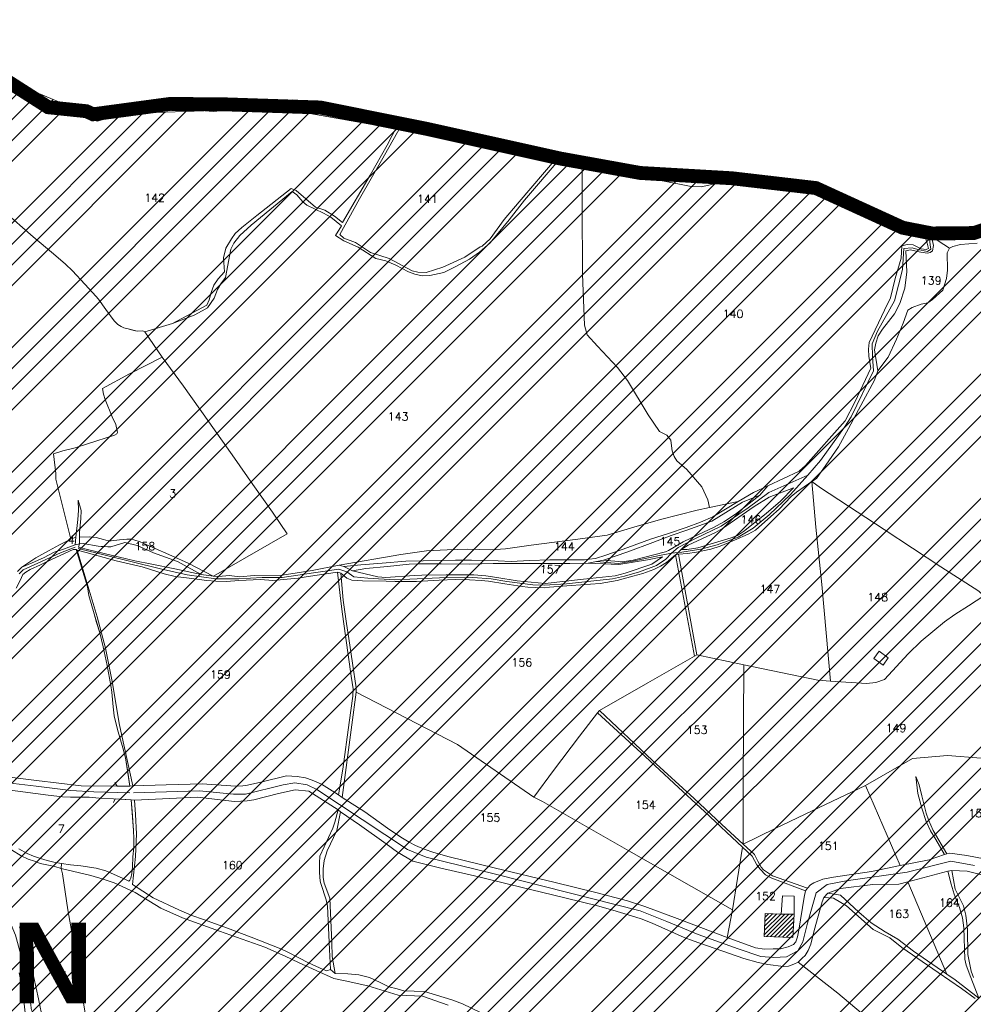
# Model space of a CAD drawing. Header units: metres. Extents: x 578835 to 593571, y 248557 to 255108.
# Tile 24 of 251: x 580202 to 580615, y 252476 to 252903. Entities that reach past the tile are written whole.
import ezdxf

# ---------------------------------------------------------------- set-up
doc = ezdxf.new("R2010")
doc.units = ezdxf.units.M
doc.linetypes.add('CACHEX2', pattern=[0.75, 0.5, -0.25])
doc.linetypes.add('SOLID_LINE', pattern=[0])
for name, color, linetype, lineweight in [('Cad-BATIMENT_BATI_LEGER13', 7, 'SOLID_LINE', 0), ('Cad-BATIMENT_BATI_PRIVE12', 7, 'SOLID_LINE', 0), ('Cad-BATIMENT_BATI_PRIVE12_HACH', 7, 'SOLID_LINE', 0), ('Cad-HYDROGRAPHI_COURS_D_EAU28', 5, 'SOLID_LINE', 0), ('Cad-PARCELLAIRE_PARCELLE1', 250, 'SOLID_LINE', 0), ('Cad-RESEAU_ROUT_AXE_DE_VOIE26', 255, 'SOLID_LINE', 0), ('Cad-RESEAU_ROUT_LIMITE_DE_VOIE_P23', 8, 'SOLID_LINE', 0), ('Cad-TOPONYMIE_DETAIL_PARCELLAIR181', 7, 'SOLID_LINE', 0), ('Cad-TOPONYMIE_NUMERO_DE_PARCELL182', 250, 'SOLID_LINE', 0), ('PLU', 7, 'CACHEX2', 5), ('PPRIF - contour', 10, 'Continuous', 9)]:
    doc.layers.add(name, color=color, linetype=linetype, lineweight=lineweight)
doc.layers.add('PLU nom', color=7, linetype='Continuous')
doc.styles.get("Standard").update_dxf_attribs({"font": 'arialbd_0.ttf', "height": 50})
doc.styles.add('TEXTSTYLE_45_11', font='txt.shx', dxfattribs={"oblique": 50})

msp = doc.modelspace()

# ---------------------------------------------------------------- hatches: boundary and pattern name
at = {"layer": 'Cad-BATIMENT_BATI_PRIVE12_HACH', "ltscale": 0.4}
h = msp.add_hatch(dxfattribs=at)
h.set_pattern_fill('ANSI31', color=256, scale=0.4, style=0)
h.paths.add_polyline_path([(580524.6, 252505.63), (580536.93, 252505.1), (580537.5, 252515.18), (580531.96, 252515.28), (580525.02, 252515.48)])
at = {"layer": 'PPRIF - contour', "lineweight": 15}
h = msp.add_hatch(dxfattribs=at)
h.set_pattern_fill('ANSI34', color=30, scale=2, style=0)
h.paths.add_polyline_path([(583168.56, 249236.59), (583178.02, 249273.37), (583184.15, 249314.36), (583186.86, 249348.54), (583183.82, 249412.65), (583188.31, 249497.75), (583209.56, 249638.59), (583209.57, 249654.16), (583202.87, 249764.69), (583181.22, 249772.54), (583212.18, 249841.81), (583235.33, 249974.64), (583193.51, 249985.09), (583186.04, 250045.54), (583188.28, 250067.18), (583195.8, 250078.07), (583245.78, 250078.37), (583251.01, 250132.85), (583194.25, 250138.82), (583209.94, 250168.32), (583209.19, 250188.47), (583208.21, 250203.8), (583217.43, 250267.61), (583213.64, 250277.41), (583256.98, 250284.74), (583262.34, 250350.34), (583266.18, 250436.39), (583274.5, 250436.7), (583214.43, 250499.33), (583184.56, 250537.39), (583218.91, 250547.09), (583241.07, 250552.07), (583269.68, 250547.09), (583271.18, 250569.48), (583274.91, 250580.67), (583286.48, 250597.77), (583293.66, 250716.62), (583278.73, 250731.44), (583193.67, 250750.25), (583156.78, 250759.28), (583135.71, 250831.5), (583141.39, 250856.49), (583145.69, 250864.01), (583161.1, 250891.6), (583169.34, 250905.21), (583172.57, 250920.26), (583171.49, 250936.38), (583169.31, 250950.6), (583181.85, 251003.26), (583206.95, 251084.03), (583216.62, 251114.12), (583232.39, 251161.77), (583245.29, 251209.41), (583234.54, 251210.94), (583234.1, 251288.09), (583244.66, 251288.39), (583237.9, 251328.73), (583229.54, 251356.01), (583200.13, 251357.42), (583190.46, 251371.39), (583189.74, 251379.63), (583190.1, 251406.14), (583244.22, 251415.82), (583256.04, 251419.04), (583270.74, 251430.86), (583295.47, 251440.89), (583325.21, 251451.64), (583340.94, 251464.43), (583366, 251457.91), (583398.59, 251444.88), (583422.15, 251436.37), (583417.63, 251462.92), (583418.14, 251495.99), (583409.11, 251546.1), (583400.09, 251585.18), (583359.99, 251579.17), (583344.95, 251609.23), (583333.92, 251624.76), (583325.9, 251633.28), (583319.39, 251648.31), (583296.33, 251649.31), (583292.32, 251666.85), (583282.01, 251764.42), (583240.65, 251790.03), (583212.78, 251805.76), (583221.32, 251831.82), (583251.44, 251830.48), (583273.02, 251828.23), (583262.67, 251903.93), (583199.69, 251895.44), (583192.95, 251945.32), (583256.33, 251954.31), (583243.74, 252050.47), (583214.52, 252068.27), (583208.68, 252073.66), (583201.93, 252137.92), (583178.11, 252135.22), (583183.95, 252176.12), (583226.69, 252181.65), (583216.8, 252253.1), (583210.96, 252307.92), (583193.36, 252422.33), (583178.97, 252519.84), (583167.73, 252607.66), (583178.52, 252614.4), (583188.29, 252625.39), (583184.93, 252642.05), (583192.13, 252639.75), (583210.89, 252641.9), (583205.05, 252676.95), (583200.1, 252708.47), (583205.05, 252708.02), (583194.96, 252797.38), (583191.02, 252799.28), (583173.51, 252800.6), (583168.08, 252797.59), (583165.67, 252793.82), (583165.69, 252787.69), (583073.05, 252815.41), (583065.66, 252814.13), (583065.94, 252812.7), (583046.85, 252808.33), (583047.04, 252816.04), (582997.15, 252812.42), (582995.86, 252782.45), (582980.16, 252787.72), (582949.89, 252804.92), (582947.27, 252800.69), (582935.19, 252777.61), (582924.38, 252768.8), (582917.32, 252760.63), (582910.91, 252748.5), (582903.76, 252736.42), (582880, 252724.86), (582817.58, 252706.15), (582782.59, 252696.37), (582747.69, 252696.56), (582653.19, 252726.32), (582583.51, 252736.7), (582547.53, 252745.89), (582391.95, 252693.83), (582342.71, 252696.56), (582258, 252701.11), (582228.89, 252730.03), (582194.3, 252754.65), (582137.15, 252749.12), (582028.37, 252701.22), (581997.03, 252701.83), (581923.09, 252643.99), (581895.44, 252653.82), (581782.97, 252699.88), (581749.17, 252724.45), (581694.48, 252730.59), (581626.87, 252779.73), (581623.69, 252832.13), (581568.99, 252867.14), (581549.94, 252902.76), (581520.9, 252875.84), (581488.95, 252861.1), (581415.1, 252871.66), (581333.97, 252861.22), (581285.87, 252845.9), (581226.26, 252859.41), (581213.27, 252848.96), (581176.79, 252829.19), (581135.62, 252832.26), (581093.83, 252851.3), (581026.18, 252865.71), (580894.22, 252859.98), (580764.18, 252821.75), (580666.25, 252837.89), (580606.97, 252807.31), (580553.37, 252825.96), (580518.38, 252831.19), (580426.24, 252844.58), (580314.78, 252864.48), (580232.54, 252861.61), (580193.34, 252877.86), (579737.68, 252731.06), (579339.29, 252594.91), (579467.34, 252529.95), (579492.26, 252526.53), (579537.88, 252506.87), (579628.29, 252501.98), (579673.34, 252488.27), (579756.55, 252421.24), (579801.62, 252412.32), (579849.52, 252376.66), (579890.09, 252373.24), (579954.11, 252362.98), (580003.08, 252331.22), (580020.69, 252319.86), (580037.79, 252307.65), (580048.55, 252295.44), (580067.12, 252269.55), (580095.49, 252178.46), (580127.66, 252086.63), (580157.22, 252011.67), (580209.32, 251928.46), (580208.41, 251858.24), (580196.24, 251818.11), (580206.29, 251790.3), (580227.07, 251716.54), (580274.53, 251673.98), (580324.82, 251599.61), (580345.2, 251567.99), (580352.27, 251548.44), (580380.56, 251474.57), (580498.13, 251465.11), (580632.34, 251425.65), (580688.87, 251403.81), (580903, 251328.66), (581057.22, 251304.45), (581128.89, 251277.45), (581306.24, 251176.53), (581363.6, 251156.15), (581418.4, 251079.72), (581465.72, 250967.17), (581546.02, 250830.88), (581604.72, 250760.44), (581621.29, 250710.76), (581635.31, 250677.64), (581677.37, 250643.25), (581761.5, 250538.8), (581878.03, 250481.58), (581978.36, 250416.05), (582083.64, 250336.15), (582132.06, 250252.96), (582193.12, 250147.32), (582211.34, 250118.18), (582217.79, 250080.35), (582244.22, 249930.09), (582252.92, 249788.8), (582279.87, 249720.73), (582264.14, 249693.23), (582229.1, 249576.98), (582243.69, 249504.21), (582236.53, 249458.37), (582233.12, 249417.21), (582207.89, 249404.14), (582210.7, 249314.66), (582282.52, 249136.36), (582365.79, 249069.63), (582329.51, 248868.66), (582370.33, 248802.93), (582389.99, 248830.88), (582435.35, 248829.37), (582475.81, 248930.64), (582488.18, 248933.83), (582505.04, 248934.94), (582536.56, 248931.03), (582545.58, 248873.46), (582547.73, 248837.81), (582559.27, 248733.3), (582660.26, 248731.96), (582707.75, 248722.61), (582711.09, 248844.25), (582713.77, 248853.61), (582730.11, 248933.31), (582770.57, 249048.63), (582781.22, 249070.77), (582782.86, 249074.05), (582786.69, 249073.51), (582794.34, 249066.4), (582795.98, 249060.39), (582802, 249037.44), (582837.54, 249029.24), (582847.92, 249019.4), (582859.41, 249022.68), (582870.89, 249021.59), (582882.91, 249029.79), (582897.68, 249024.87), (582894.41, 249004.61), (582898.78, 248991.5), (582903.16, 248984.94), (582914.71, 248986.01), (582980.86, 249040.12), (583036.72, 249107.47), (583089.79, 249152.85), (583096.96, 249144.66), (583169.29, 249123.72), (583150.9, 249178.85), (583158.77, 249200.15)])

# ---------------------------------------------------------------- linework, layer by layer
at = {"layer": 'Cad-BATIMENT_BATI_LEGER13'}
msp.add_lwpolyline([(580531.96, 252515.28), (580537.5, 252515.18), (580537.57, 252523.1), (580532.46, 252523.23), (580531.96, 252515.28), (580531.96, 252515.28)], close=True, dxfattribs=at)
msp.add_lwpolyline([(580531.96, 252515.28), (580537.5, 252515.18), (580537.57, 252523.1), (580532.46, 252523.23), (580531.96, 252515.28), (580531.96, 252515.28)], close=True, dxfattribs=at)
at = {"layer": 'Cad-BATIMENT_BATI_PRIVE12'}
msp.add_lwpolyline([(580524.6, 252505.63), (580536.93, 252505.1), (580537.5, 252515.18), (580531.96, 252515.28), (580525.02, 252515.48), (580524.6, 252505.63), (580524.6, 252505.63)], close=True, dxfattribs=at)
at = {"layer": 'Cad-HYDROGRAPHI_COURS_D_EAU28'}
for points in [[(580235.19, 252859.93), (580235.41, 252859.28), (580235.61, 252858.85), (580256.16, 252864.46), (580266.13, 252864.51), (580285.94, 252863.03), (580298.54, 252864.18), (580313.31, 252863.96), (580328.61, 252863.33), (580333.58, 252862.97), (580345.55, 252860.83), (580365.67, 252856.71), (580367.1, 252856.38), (580381.4, 252853.78), (580402.46, 252849.39), (580434.41, 252842.68), (580436.23, 252842.62), (580445.57, 252840.27), (580455.01, 252837.82), (580463.82, 252835.88), (580480.55, 252832.91), (580492.95, 252830.49), (580497.25, 252830.29), (580510.45, 252833.17), (580514.7, 252833.52), (580520.24, 252833.31), (580546.51, 252827.58), (580552.78, 252825.53), (580564.39, 252819.7), (580572.18, 252816.22), (580575.29, 252815.37), (580593.8, 252809.77), (580594.54, 252811.95), (580573.59, 252818.01), (580569.44, 252819.45), (580565.75, 252821.15), (580554.89, 252826.93), (580546.98, 252829.84), (580540.11, 252831.28), (580523.95, 252834.29), (580520.12, 252834.75), (580515.24, 252835.02), (580513, 252835.06), (580499.22, 252833.35), (580496.85, 252833.16), (580494.38, 252833.17), (580483.22, 252835.48), (580469.93, 252837.72), (580460.75, 252839.19), (580456.65, 252839.85), (580445.65, 252842.39), (580438.22, 252844.45), (580432.08, 252845.95), (580411.28, 252850.24), (580401.57, 252852.11), (580389.29, 252854.21), (580382.31, 252855.86), (580372.68, 252857.63), (580365.75, 252858.72), (580355.79, 252860.57), (580347.62, 252862.79), (580327.22, 252867.23), (580320.07, 252867.97), (580309.7, 252867.78), (580301.8, 252866.68), (580299.98, 252866.64), (580291.3, 252866.03), (580280.34, 252865.01), (580271.54, 252865.84), (580267.31, 252866.27), (580259.71, 252866.42), (580256.05, 252865.79), (580235.19, 252859.93), (580235.19, 252859.93)], [(580434.41, 252842.68), (580418.5, 252823.86), (580411.97, 252816.19), (580405.82, 252807.88), (580402.39, 252804.58), (580401.58, 252804.41), (580394.86, 252799.84), (580388.28, 252796.83), (580385.41, 252795.59), (580378.19, 252793.21), (580374.56, 252793.36), (580372.03, 252794.03), (580362.2, 252799.24), (580353.98, 252801.9), (580347.6, 252806.28), (580342.5, 252808.08), (580340.72, 252809.72), (580349.25, 252825.14), (580358.76, 252841.76), (580367.1, 252856.38), (580365.67, 252856.71), (580361.33, 252848.43), (580353.93, 252835.34), (580341.94, 252814.84), (580338.5, 252817.68), (580334.33, 252820.23), (580330.18, 252821.56), (580321.84, 252828.78), (580319.62, 252829.7), (580304.76, 252818), (580298.36, 252812.78), (580295.45, 252810.09), (580293.83, 252807.83), (580291.36, 252803.73), (580290.4, 252799.53), (580290.8, 252793.54), (580288.1, 252790.42), (580286.17, 252787.81), (580285.04, 252784.6), (580284.15, 252781.4), (580283.11, 252779.08), (580268.35, 252771.17), (580277.62, 252774.72), (580281.17, 252776.58), (580283.44, 252777.99), (580286.39, 252782.14), (580287.73, 252785.82), (580289.18, 252788.28), (580291.25, 252791.12), (580293.54, 252803.36), (580294.81, 252805.91), (580297.5, 252809.25), (580302.41, 252813.68), (580320.07, 252828.29), (580322.15, 252826.91), (580324.8, 252823.78), (580326.49, 252822.36), (580333.7, 252818.95), (580336.88, 252817.21), (580341.49, 252813.47), (580338.95, 252809.24), (580342.44, 252806.96), (580348.76, 252804.26), (580356.43, 252799.32), (580360.71, 252798.34), (580365.06, 252796.47), (580370.51, 252793.47), (580373.3, 252792.47), (580376.49, 252791.85), (580379.7, 252791.89), (580385.85, 252793.29), (580390.76, 252795.71), (580396.91, 252799), (580401.19, 252802.03), (580405.89, 252806.1), (580414.04, 252816.03), (580420.74, 252824.61), (580436.23, 252842.62), (580434.41, 252842.68), (580434.41, 252842.68)], [(580342.52, 252665.85), (580346.3, 252664.05), (580352.07, 252664.98), (580361.39, 252665.87), (580370.79, 252666.87), (580374.99, 252666.99), (580384.7, 252667.02), (580397.08, 252666.93), (580407.11, 252667.21), (580416.26, 252667.18), (580423.27, 252667.1), (580429.36, 252667.16), (580440.4, 252667.19), (580448.39, 252667.29), (580454.95, 252668.61), (580465.53, 252672.27), (580476.32, 252676.3), (580484.31, 252679.3), (580491.04, 252681.64), (580501.93, 252685.44), (580515.17, 252693.78), (580522.67, 252696.75), (580526.2, 252700.83), (580519.94, 252697.97), (580513.34, 252694.07), (580502.27, 252687.36), (580497.02, 252685.03), (580490.7, 252682.73), (580483.09, 252680.09), (580475.31, 252677.66), (580465.55, 252674.06), (580456.02, 252670.71), (580451.44, 252669.32), (580448.74, 252668.99), (580446.7, 252668.82), (580431.7, 252668.8), (580422.9, 252668.52), (580415.03, 252668.09), (580409.41, 252668.29), (580397.76, 252668.66), (580390.84, 252668.64), (580376.93, 252668.38), (580369.36, 252668.2), (580359.05, 252667.34), (580349.8, 252666.57), (580342.52, 252665.85), (580342.52, 252665.85)], [(580227.98, 252675.64), (580227.98, 252678.54), (580228.06, 252680.66), (580228.64, 252686.62), (580228.77, 252690.08), (580227.48, 252694.55), (580227.53, 252690.09), (580227.35, 252686.18), (580226.43, 252678.52), (580226.12, 252675.26), (580227.98, 252675.64), (580227.98, 252675.64)], [(580227.06, 252672.89), (580226.53, 252673.29), (580231.5, 252657.1), (580232.05, 252653.35), (580234.37, 252645.3), (580236.78, 252637.14), (580238.2, 252631.01), (580240.01, 252623.02), (580241.56, 252614.34), (580241.96, 252611.48), (580242.65, 252605.08), (580242.97, 252601.2), (580244.54, 252595.2), (580246.77, 252587.25), (580247.87, 252582.99), (580249.87, 252570.68), (580251.09, 252570.89), (580245.15, 252597.81), (580242.3, 252615.3), (580239.31, 252630.44), (580235.63, 252644.06), (580227.06, 252672.89), (580227.06, 252672.89)], [(580495.36, 252627.6), (580487.38, 252671.19), (580486.16, 252670.98), (580494.33, 252627.07), (580495.36, 252627.6), (580495.36, 252627.6)], [(580339.76, 252663.4), (580340.92, 252653.36), (580341.76, 252646.29), (580343.37, 252634.83), (580345.72, 252618.42), (580346.51, 252612.91), (580346.37, 252609.67), (580344.84, 252598.28), (580342.07, 252577.99), (580340.26, 252566.91), (580341.84, 252565.82), (580345.91, 252597.26), (580347.87, 252611.47), (580347.79, 252613.35), (580344.62, 252634.6), (580343.66, 252641.21), (580342.18, 252651.22), (580341.2, 252662.96), (580339.76, 252663.4), (580339.76, 252663.4)], [(580515.52, 252545.57), (580506.25, 252554.05), (580494.18, 252565.42), (580476.16, 252581.87), (580453.27, 252603.49), (580452.36, 252602.53), (580473.06, 252583.51), (580485.39, 252572.05), (580498.79, 252559.56), (580515.22, 252544.2), (580519.33, 252540.42), (580521.38, 252536.58), (580522.86, 252534.69), (580525.19, 252532.32), (580527.87, 252530.77), (580542.5, 252525.4), (580543.31, 252526.48), (580528.12, 252531.79), (580524.27, 252534.48), (580523.27, 252535.62), (580521.74, 252538.17), (580520.35, 252541.06), (580515.52, 252545.57), (580515.52, 252545.57)], [(580603.64, 252541.4), (580597.7, 252551.5), (580595.74, 252556.12), (580594.68, 252559.04), (580592.83, 252566.48), (580591.68, 252571.28), (580590.31, 252574.84), (580591.18, 252567.45), (580592.77, 252561.23), (580594.73, 252555.37), (580596.64, 252551.3), (580598.92, 252547.58), (580602.6, 252541.09), (580603.64, 252541.4), (580603.64, 252541.4)], [(580336.74, 252491.27), (580338.69, 252489.54), (580337.51, 252496.91), (580337.33, 252502.92), (580336.48, 252522.13), (580334.04, 252528.62), (580333.51, 252531.13), (580333.52, 252534.92), (580334.05, 252538.53), (580335.35, 252542.65), (580339.49, 252551.47), (580341.12, 252559.63), (580339.98, 252560.42), (580338.53, 252555.07), (580337.68, 252552.43), (580332.16, 252540.38), (580331.91, 252537.47), (580332, 252533.35), (580332.32, 252529.59), (580332.5, 252528.49), (580334.81, 252521.43), (580335.45, 252518.7), (580335.89, 252509.37), (580336.26, 252499.92), (580336.74, 252491.27), (580336.74, 252491.27)]]:
    msp.add_lwpolyline(points, close=True, dxfattribs=at)
for points in [[(580616.37, 252811.98), (580597.32, 252811.07), (580597.32, 252811.07), (580597.32, 252811.07), (580597.1, 252808.82), (580610.27, 252810.02), (580615.35, 252810.33)], [(580401.66, 252472.69), (580393.93, 252476.4), (580389.25, 252478.13), (580377.5, 252481.72), (580368.48, 252482.09), (580365.53, 252482.85), (580362, 252483.78), (580358.22, 252485.59), (580353.59, 252487.77), (580349.04, 252488.95), (580344.23, 252489.44), (580338.69, 252489.54), (580336.74, 252491.27), (580335.14, 252490.7), (580333.61, 252491.24), (580327.26, 252494.16), (580318.57, 252498.68), (580315.15, 252500.19), (580302.36, 252505.25), (580292.06, 252509.19), (580281.7, 252512.9), (580276.69, 252514.72), (580271.04, 252517.15), (580259.99, 252522.25), (580250.93, 252528.08), (580252.24, 252540.22), (580252.66, 252550.06), (580252.3, 252558.39), (580251.77, 252564.7), (580250.44, 252564.82), (580251.38, 252551.51), (580251.51, 252548.07), (580251.51, 252544.06), (580251.18, 252540.01), (580250.96, 252535.77), (580250.63, 252532.84), (580250.21, 252530.79), (580249.87, 252529.99), (580249.33, 252529.61), (580248.29, 252530.08), (580242.74, 252532.52), (580239.4, 252534.02), (580235.17, 252535.23), (580228.59, 252536.14), (580224.11, 252536.55), (580220.27, 252537.12), (580220.11, 252534.99), (580232.98, 252531.94), (580238.21, 252530.47), (580243.04, 252528.86), (580252.14, 252524.61), (580263.24, 252517.83), (580272.57, 252513.6), (580288.71, 252507.91), (580308.32, 252500.95), (580317.06, 252497), (580322.81, 252494.25), (580338.13, 252487.37), (580343.08, 252486.34), (580352.9, 252484.25), (580366.08, 252480.22), (580376.5, 252479.75), (580387.72, 252475.78)], [(580198.6, 252543.12), (580202.76, 252540.57), (580205.85, 252539.04), (580208.48, 252538.15), (580211.03, 252537.25), (580214.56, 252536.43), (580217.33, 252535.87), (580220.11, 252534.99), (580220.27, 252537.12), (580220.27, 252537.12), (580220.27, 252537.12), (580216.83, 252537.84), (580214.05, 252538.5), (580211.18, 252539.37), (580208.13, 252540.35), (580205.4, 252541.57), (580201.77, 252543.5)], [(580615.17, 252487.85), (580614.2, 252490.56), (580613.13, 252495.59), (580612.7, 252497.79), (580612.63, 252508.59), (580611.95, 252514.78), (580610.96, 252518.82), (580607.3, 252526.1), (580605.89, 252534.23), (580605.89, 252534.23), (580605.89, 252534.23), (580604.1, 252533.86), (580605.56, 252528.29), (580606.91, 252523.84), (580609.2, 252518.12), (580610.4, 252513.65), (580611, 252509.35), (580611.47, 252495.79), (580612.02, 252493.17), (580614.02, 252487.76), (580617.48, 252478.9), (580607.27, 252486.75), (580603.68, 252489.24), (580589.26, 252499.19), (580582.4, 252504.41), (580576.95, 252507.53), (580570.94, 252511.49), (580565.61, 252516.06), (580557.58, 252523.42), (580552.15, 252524.31), (580550.42, 252522.39), (580554.63, 252522.18), (580560.19, 252518.84), (580571.75, 252508.55), (580578.97, 252505.02), (580584.18, 252500.78), (580599.91, 252490.04), (580610.05, 252483.08), (580616.01, 252478.68)]]:
    msp.add_lwpolyline(points, dxfattribs=at)
at = {"layer": 'Cad-PARCELLAIRE_PARCELLE1'}
for points in [[(580201.9, 252870.87), (580205.29, 252867.82), (580207.26, 252866.75), (580211.42, 252865.32), (580214.43, 252864.79), (580230.97, 252863.14), (580233.89, 252861.72), (580235.19, 252859.93), (580235.41, 252859.28), (580235.61, 252858.85), (580256.16, 252864.46), (580266.13, 252864.51), (580285.94, 252863.03), (580298.54, 252864.18), (580313.31, 252863.96), (580328.61, 252863.33), (580333.58, 252862.97), (580345.55, 252860.83), (580365.67, 252856.71), (580361.33, 252848.43), (580353.93, 252835.34), (580341.94, 252814.84), (580338.5, 252817.68), (580334.33, 252820.23), (580330.18, 252821.56), (580321.84, 252828.78), (580319.62, 252829.7), (580304.76, 252818), (580298.36, 252812.78), (580295.45, 252810.09), (580293.83, 252807.83), (580291.36, 252803.73), (580290.4, 252799.53), (580290.8, 252793.54), (580288.1, 252790.42), (580286.17, 252787.81), (580285.04, 252784.6), (580284.15, 252781.4), (580283.11, 252779.08), (580268.35, 252771.17), (580268.35, 252771.17), (580268.35, 252771.17), (580256.29, 252767.5), (580255.43, 252767.98), (580253.05, 252767.78), (580249.02, 252768.78), (580247.24, 252769.31), (580246.05, 252769.87), (580244.66, 252770.65), (580243.04, 252772.3), (580239.42, 252777.24), (580236.25, 252781.65), (580233.79, 252784.46), (580230.35, 252788.19), (580225, 252793.99), (580221.96, 252796.86), (580216.82, 252801.33), (580207.95, 252808.74), (580195.16, 252819.94)], [(580201.2, 252663.72), (580203.02, 252665.54), (580209.03, 252669.61), (580214.55, 252672.63), (580219.36, 252675.26), (580224.27, 252677.68), (580221.54, 252688.71), (580217.83, 252703.67), (580217.71, 252706.11), (580216.82, 252714.73), (580220.84, 252715.95), (580226.09, 252717.28), (580231.48, 252718.96), (580243.1, 252722.81), (580244.14, 252723.35), (580244.41, 252723.93), (580243.72, 252727.33), (580242.19, 252730.77), (580239.2, 252738.21), (580238.34, 252740.48), (580237.97, 252743.01), (580249.72, 252749.34), (580263.87, 252756.53), (580256.29, 252767.5), (580255.43, 252767.98), (580253.05, 252767.78), (580251.55, 252768.1), (580249.02, 252768.78), (580247.24, 252769.31), (580246.05, 252769.87), (580244.66, 252770.65), (580243.04, 252772.3), (580239.42, 252777.24), (580236.25, 252781.65), (580233.79, 252784.46), (580230.35, 252788.19), (580225, 252793.99), (580221.96, 252796.86), (580216.82, 252801.33), (580207.95, 252808.74), (580195.16, 252819.94)], [(580615.35, 252810.33), (580610.27, 252810.02), (580597.1, 252808.82), (580597.1, 252808.82), (580597.1, 252808.82), (580604.77, 252803.76), (580606.2, 252804.44), (580609.58, 252805.4), (580616.87, 252806)], [(580617.51, 252655.24), (580601.07, 252665.69), (580576.57, 252681.94), (580548.95, 252699.93), (580545.18, 252702.63), (580547.28, 252704.03), (580551.25, 252709.82), (580556.7, 252717.74), (580561.15, 252725.69), (580566.42, 252735.61), (580572.35, 252746.57), (580573.75, 252750.59), (580578.28, 252756.54), (580581.93, 252764.31), (580584.72, 252771.34), (580586.73, 252776.97), (580588.61, 252778.13), (580592.62, 252779.46), (580595.37, 252780.13), (580597.47, 252781.53), (580601.92, 252785.58), (580603.56, 252790.63), (580604, 252794.23), (580603.78, 252801.79), (580604.77, 252803.76), (580604.77, 252803.76), (580604.77, 252803.76), (580606.2, 252804.44), (580609.58, 252805.4), (580616.87, 252806)], [(580196.63, 252574.73), (580209.36, 252573.22), (580228.69, 252570.81), (580241.38, 252570.75), (580244.35, 252570.77), (580249.87, 252570.68), (580248.88, 252576.73), (580247.87, 252582.99), (580246.77, 252587.25), (580244.54, 252595.2), (580242.97, 252601.2), (580242.65, 252605.08), (580241.96, 252611.48), (580241.56, 252614.34), (580240.01, 252623.02), (580238.2, 252631.01), (580236.78, 252637.14), (580235.42, 252641.59), (580234.37, 252645.3), (580232.05, 252653.35), (580231.5, 252657.1), (580226.53, 252673.29), (580225.22, 252673.18), (580216.18, 252668.98), (580211.1, 252666.55), (580206.64, 252664.62), (580204.77, 252663.46), (580203.52, 252662.46), (580202.27, 252659.8), (580200.57, 252656.42)], [(580618.51, 252582.76), (580603.98, 252584.01), (580588.75, 252582.75), (580568.38, 252571.02), (580568.38, 252571.02), (580568.38, 252571.02), (580545.4, 252559.98), (580529.38, 252552.4), (580515.52, 252545.57), (580515.4, 252570.97), (580515.6, 252598.29), (580515.75, 252623.28), (580547.78, 252616.68), (580553.33, 252616.25), (580568.92, 252615.21), (580572.93, 252615.54), (580576.6, 252616.96), (580586.98, 252627.96), (580592.61, 252633.56), (580602.62, 252641.96), (580607.15, 252645.02), (580613.02, 252648.85), (580619.66, 252653.19)], [(580623.59, 252538.49), (580612.36, 252540.67), (580604.94, 252541.73), (580603.64, 252541.4), (580597.7, 252551.5), (580595.74, 252556.12), (580594.68, 252559.04), (580592.83, 252566.48), (580591.68, 252571.28), (580590.31, 252574.84), (580591.18, 252567.45), (580592.77, 252561.23), (580594.73, 252555.37), (580596.64, 252551.3), (580598.92, 252547.58), (580602.6, 252541.09), (580595.95, 252538.76), (580583.46, 252536.27), (580568.38, 252571.02), (580588.75, 252582.75), (580603.98, 252584.01), (580618.51, 252582.76)], [(580201.77, 252543.5), (580205.4, 252541.57), (580208.13, 252540.35), (580211.18, 252539.37), (580214.05, 252538.5), (580216.83, 252537.84), (580220.27, 252537.12), (580220.27, 252537.12), (580220.27, 252537.12), (580224.11, 252536.55), (580228.59, 252536.14), (580235.17, 252535.23), (580239.4, 252534.02), (580242.74, 252532.52), (580248.29, 252530.08), (580249.33, 252529.61), (580249.87, 252529.99), (580250.21, 252530.79), (580250.63, 252532.84), (580250.96, 252535.77), (580251.18, 252540.01), (580251.51, 252544.06), (580251.51, 252548.07), (580251.38, 252551.51), (580250.77, 252559.83), (580250.44, 252564.82), (580242.67, 252565.17), (580236.46, 252565.44), (580232.14, 252565.86), (580224.05, 252565.97), (580220.66, 252566.14), (580214.51, 252566.74), (580203.52, 252568.17), (580197.93, 252568.93)], [(580401.66, 252472.69), (580393.93, 252476.4), (580389.25, 252478.13), (580377.5, 252481.72), (580368.48, 252482.09), (580365.53, 252482.85), (580362, 252483.78), (580358.22, 252485.59), (580353.59, 252487.77), (580349.04, 252488.95), (580344.23, 252489.44), (580338.69, 252489.54), (580337.51, 252496.91), (580337.33, 252502.92), (580336.48, 252522.13), (580334.04, 252528.62), (580333.51, 252531.13), (580333.52, 252534.92), (580334.05, 252538.53), (580335.35, 252542.65), (580339.49, 252551.47), (580341.12, 252559.63), (580349.26, 252553.95), (580360.89, 252545.78), (580365.81, 252542.17), (580372.4, 252538.26), (580383.94, 252535.32), (580400.9, 252531.38), (580414.37, 252528.14), (580428.17, 252524.72), (580438.76, 252522.14), (580452.3, 252518.81), (580458.97, 252516.91), (580467.08, 252514.58), (580471.22, 252513.25), (580476.09, 252511.31), (580489.96, 252505.1), (580493.78, 252503.75), (580515.68, 252496.09), (580521.93, 252494.27), (580526.11, 252493.5), (580532.94, 252492.62), (580535.16, 252492.69), (580537.47, 252493.55), (580539.21, 252494.48), (580556.4, 252480.97), (580569.25, 252470.22)], [(580198.6, 252543.12), (580202.76, 252540.57), (580205.85, 252539.04), (580208.48, 252538.15), (580211.03, 252537.25), (580214.56, 252536.43), (580217.33, 252535.87), (580220.11, 252534.99), (580220.63, 252532.69), (580223.01, 252517.07), (580225.39, 252503.21), (580227.15, 252491.88), (580228.56, 252483.86), (580230.65, 252471.55)], [(580387.72, 252475.78), (580376.5, 252479.75), (580366.08, 252480.22), (580352.9, 252484.25), (580343.08, 252486.34), (580338.13, 252487.37), (580322.81, 252494.25), (580317.06, 252497), (580308.32, 252500.95), (580288.71, 252507.91), (580272.57, 252513.6), (580263.24, 252517.83), (580252.14, 252524.61), (580243.04, 252528.86), (580238.21, 252530.47), (580232.98, 252531.94), (580220.11, 252534.99), (580220.11, 252534.99), (580220.63, 252532.69), (580223.01, 252517.07), (580225.39, 252503.21), (580227.15, 252491.88), (580228.56, 252483.86), (580230.65, 252471.55)], [(580615.17, 252487.85), (580614.2, 252490.56), (580613.13, 252495.59), (580612.7, 252497.79), (580612.63, 252508.59), (580611.95, 252514.78), (580610.96, 252518.82), (580607.3, 252526.1), (580605.89, 252534.23), (580612.51, 252533.89), (580618.82, 252532.3)], [(580618.99, 252421.07), (580598.63, 252441), (580591.52, 252448.21), (580581.58, 252458.64), (580569.25, 252470.22), (580556.4, 252480.97), (580539.21, 252494.48), (580539.21, 252494.48), (580539.21, 252494.48), (580540.97, 252496.18), (580542.28, 252497.3), (580543.58, 252499.52), (580544.76, 252502.18), (580546.24, 252508.21), (580549.66, 252520.65), (580550.42, 252522.39), (580554.63, 252522.18), (580560.19, 252518.84), (580571.75, 252508.55), (580578.97, 252505.02), (580584.18, 252500.78), (580599.91, 252490.04), (580610.05, 252483.08), (580616.01, 252478.68)], [(580212.13, 252469.35), (580210.21, 252478.55), (580208.21, 252487.75), (580206.33, 252495.5), (580205.18, 252499.42), (580203.56, 252505.09), (580202.02, 252509.75)], [(580201.94, 252489.79), (580203.09, 252483.97), (580203.94, 252477.58), (580205.1, 252467.65)]]:
    msp.add_lwpolyline(points, dxfattribs=at)
for points in [[(580367.1, 252856.38), (580358.76, 252841.76), (580349.25, 252825.14), (580340.72, 252809.72), (580342.5, 252808.08), (580347.6, 252806.28), (580353.98, 252801.9), (580362.2, 252799.24), (580372.03, 252794.03), (580374.56, 252793.36), (580378.19, 252793.21), (580385.41, 252795.59), (580388.28, 252796.83), (580394.86, 252799.84), (580401.58, 252804.41), (580402.39, 252804.58), (580405.82, 252807.88), (580411.97, 252816.19), (580418.5, 252823.86), (580434.41, 252842.68), (580402.46, 252849.39), (580381.4, 252853.78), (580367.1, 252856.38), (580367.1, 252856.38)], [(580268.35, 252771.17), (580277.62, 252774.72), (580281.17, 252776.58), (580283.44, 252777.99), (580286.39, 252782.14), (580287.73, 252785.82), (580289.18, 252788.28), (580291.25, 252791.12), (580293.54, 252803.36), (580294.81, 252805.91), (580297.5, 252809.25), (580302.41, 252813.68), (580320.07, 252828.29), (580322.15, 252826.91), (580324.8, 252823.78), (580326.49, 252822.36), (580333.7, 252818.95), (580336.88, 252817.21), (580341.49, 252813.47), (580338.95, 252809.24), (580342.44, 252806.96), (580348.76, 252804.26), (580356.43, 252799.32), (580360.71, 252798.34), (580365.06, 252796.47), (580370.51, 252793.47), (580373.3, 252792.47), (580376.49, 252791.85), (580379.7, 252791.89), (580385.85, 252793.29), (580390.76, 252795.71), (580396.91, 252799), (580401.19, 252802.03), (580405.89, 252806.1), (580414.04, 252816.03), (580420.74, 252824.61), (580436.23, 252842.62), (580445.57, 252840.27), (580445.67, 252835.15), (580445.75, 252819.22), (580445.82, 252795.59), (580445.91, 252792.48), (580446.75, 252770.48), (580447.84, 252766.22), (580452.38, 252761.25), (580460.97, 252752.04), (580465.32, 252746.39), (580474.3, 252731.52), (580479.17, 252724.35), (580482.43, 252722.83), (580484.19, 252720.53), (580484.47, 252718.1), (580484.73, 252716), (580485.52, 252713.5), (580486.74, 252711.6), (580491.09, 252707.84), (580497.56, 252700.35), (580500.18, 252694.77), (580500.87, 252691.37), (580495.52, 252690.26), (580479.7, 252686.28), (580468.11, 252682.86), (580456.61, 252679.45), (580443.82, 252677.72), (580423.59, 252675.15), (580412.53, 252673.45), (580405.97, 252673.02), (580396.21, 252673.44), (580387.25, 252673.13), (580378.31, 252672.62), (580367.23, 252671.03), (580340.41, 252666.47), (580328.82, 252664.17), (580315.8, 252662.09), (580303.7, 252661.97), (580297.49, 252661.34), (580292.9, 252661.96), (580288.41, 252661.49), (580286.01, 252661.73), (580317.95, 252679.99), (580311.56, 252689.38), (580303.07, 252701.38), (580295.2, 252712.77), (580284, 252728.56), (580273, 252743.92), (580263.87, 252756.53), (580256.29, 252767.5), (580268.35, 252771.17), (580268.35, 252771.17)], [(580445.57, 252840.27), (580455.01, 252837.82), (580463.82, 252835.88), (580480.55, 252832.91), (580492.95, 252830.49), (580497.25, 252830.29), (580510.45, 252833.17), (580514.7, 252833.52), (580520.24, 252833.31), (580546.51, 252827.58), (580552.78, 252825.53), (580564.39, 252819.7), (580572.18, 252816.22), (580575.29, 252815.37), (580593.8, 252809.77), (580595.19, 252805.99), (580595.8, 252803.69), (580594.77, 252803.16), (580592.59, 252803.54), (580589.07, 252805.25), (580586.43, 252805.36), (580584.17, 252804.73), (580583.95, 252799.48), (580581.31, 252790.57), (580579.2, 252782.25), (580576.67, 252776.92), (580570.01, 252762.87), (580569.68, 252759.95), (580569.85, 252756.85), (580570.69, 252751.78), (580563.83, 252737.06), (580559.63, 252729.02), (580542.45, 252709.64), (580539.77, 252707.2), (580526.2, 252700.83), (580519.94, 252697.97), (580513.34, 252694.07), (580500.87, 252691.37), (580500.18, 252694.77), (580497.56, 252700.35), (580491.09, 252707.84), (580486.74, 252711.6), (580485.52, 252713.5), (580484.73, 252716), (580484.47, 252718.1), (580484.19, 252720.53), (580482.43, 252722.83), (580479.17, 252724.35), (580474.3, 252731.52), (580465.32, 252746.39), (580460.97, 252752.04), (580452.38, 252761.25), (580447.84, 252766.22), (580446.75, 252770.48), (580445.91, 252792.48), (580445.82, 252795.59), (580445.75, 252819.22), (580445.67, 252835.15), (580445.57, 252840.27), (580445.57, 252840.27)], [(580573.75, 252750.59), (580572.33, 252759.72), (580572.91, 252762.67), (580573.98, 252765.76), (580575.79, 252768.7), (580581.01, 252775.38), (580583.36, 252779.81), (580585.45, 252786.45), (580586.34, 252793.54), (580585.91, 252802.65), (580587.86, 252803.04), (580592.39, 252802.07), (580595.31, 252801.65), (580596.43, 252801.96), (580597.53, 252802.61), (580597.83, 252804.97), (580597.1, 252808.82), (580604.77, 252803.76), (580603.78, 252801.79), (580604, 252794.23), (580603.56, 252790.63), (580601.92, 252785.58), (580597.47, 252781.53), (580595.37, 252780.13), (580592.62, 252779.46), (580588.61, 252778.13), (580586.73, 252776.97), (580584.72, 252771.34), (580581.93, 252764.31), (580578.28, 252756.54), (580573.75, 252750.59), (580573.75, 252750.59)], [(580263.87, 252756.53), (580273, 252743.92), (580284, 252728.56), (580295.2, 252712.77), (580303.07, 252701.38), (580311.56, 252689.38), (580317.95, 252679.99), (580286.01, 252661.73), (580280.75, 252662.41), (580270.4, 252668.01), (580260.11, 252671.73), (580252.92, 252674.93), (580247.63, 252676.27), (580241.6, 252674.43), (580240.28, 252674.43), (580238.87, 252674.54), (580237.38, 252674.53), (580236.14, 252674.65), (580229.61, 252675.88), (580227.98, 252675.64), (580227.98, 252678.54), (580228.06, 252680.66), (580228.64, 252686.62), (580228.77, 252690.08), (580227.48, 252694.55), (580227.53, 252690.09), (580227.35, 252686.18), (580226.43, 252678.52), (580224.27, 252677.68), (580221.54, 252688.71), (580217.83, 252703.67), (580217.71, 252706.11), (580216.82, 252714.73), (580220.84, 252715.95), (580226.09, 252717.28), (580231.48, 252718.96), (580243.1, 252722.81), (580244.14, 252723.35), (580244.41, 252723.93), (580243.72, 252727.33), (580242.19, 252730.77), (580239.2, 252738.21), (580238.34, 252740.48), (580237.97, 252743.01), (580249.72, 252749.34), (580263.87, 252756.53), (580263.87, 252756.53)], [(580553.33, 252616.25), (580549.46, 252658.07), (580546.98, 252682.94), (580545.18, 252702.63), (580538.55, 252698.06), (580536.23, 252696.2), (580531.09, 252690.64), (580527.39, 252687.56), (580520.8, 252681.54), (580517.56, 252679.83), (580511.77, 252677.23), (580505.47, 252674.7), (580501.46, 252673.36), (580495.21, 252672.07), (580491.31, 252671.52), (580487.38, 252671.19), (580495.36, 252627.6), (580515.75, 252623.28), (580547.78, 252616.68), (580553.33, 252616.25), (580553.33, 252616.25)], [(580545.18, 252702.63), (580548.95, 252699.93), (580576.57, 252681.94), (580601.07, 252665.69), (580617.51, 252655.24), (580619.66, 252653.19), (580613.02, 252648.85), (580607.15, 252645.02), (580602.62, 252641.96), (580592.61, 252633.56), (580586.98, 252627.96), (580576.6, 252616.96), (580572.93, 252615.54), (580568.92, 252615.21), (580553.33, 252616.25), (580549.46, 252658.07), (580546.98, 252682.94), (580545.18, 252702.63), (580545.18, 252702.63)], [(580488.6, 252673.3), (580491.17, 252673.18), (580495.89, 252673.9), (580510.19, 252678.33), (580513.07, 252679.34), (580515.58, 252681), (580525.47, 252688.84), (580531.62, 252694.15), (580537.24, 252699.97), (580526.78, 252695.97), (580520.19, 252691.86), (580506.56, 252682.37), (580503.49, 252680.56), (580491.59, 252675.11), (580488.6, 252673.3), (580488.6, 252673.3)], [(580500.87, 252691.37), (580495.52, 252690.26), (580479.7, 252686.28), (580468.11, 252682.86), (580456.61, 252679.45), (580443.82, 252677.72), (580423.59, 252675.15), (580412.53, 252673.45), (580405.97, 252673.02), (580396.21, 252673.44), (580387.25, 252673.13), (580378.31, 252672.62), (580367.23, 252671.03), (580340.41, 252666.47), (580342.52, 252665.85), (580349.8, 252666.57), (580359.05, 252667.34), (580369.36, 252668.2), (580376.93, 252668.38), (580390.84, 252668.64), (580397.76, 252668.66), (580409.41, 252668.29), (580415.03, 252668.09), (580422.9, 252668.52), (580431.7, 252668.8), (580446.7, 252668.82), (580448.74, 252668.99), (580451.44, 252669.32), (580456.02, 252670.71), (580465.55, 252674.06), (580475.31, 252677.66), (580483.09, 252680.09), (580490.7, 252682.73), (580497.02, 252685.03), (580502.27, 252687.36), (580513.34, 252694.07), (580500.87, 252691.37), (580500.87, 252691.37)], [(580454.95, 252668.61), (580463.01, 252667.94), (580467.82, 252668.57), (580481.77, 252672.18), (580483.13, 252672.74), (580489.49, 252676.49), (580496.07, 252679.71), (580502.64, 252682.83), (580507.15, 252685.2), (580512.07, 252688.51), (580516.1, 252691.52), (580522.67, 252696.75), (580515.17, 252693.78), (580501.93, 252685.44), (580491.04, 252681.64), (580484.31, 252679.3), (580476.32, 252676.3), (580465.53, 252672.27), (580454.95, 252668.61), (580454.95, 252668.61)], [(580226.43, 252678.52), (580226.12, 252675.26), (580221.08, 252673.4), (580216.99, 252672.05), (580212.49, 252669.67), (580207.56, 252667.48), (580203.02, 252665.54), (580209.03, 252669.61), (580214.55, 252672.63), (580219.36, 252675.26), (580224.27, 252677.68), (580226.43, 252678.52), (580226.43, 252678.52)], [(580227.06, 252672.89), (580235.63, 252644.06), (580239.31, 252630.44), (580242.3, 252615.3), (580245.15, 252597.81), (580251.09, 252570.89), (580265.57, 252571.31), (580281.11, 252571.71), (580293.54, 252570.84), (580296.52, 252570.64), (580298.74, 252570.82), (580300.78, 252571.11), (580306.6, 252572.37), (580317.66, 252575.19), (580322.22, 252574.89), (580325.89, 252574.31), (580328.77, 252573.32), (580332.88, 252571.55), (580337.48, 252568.69), (580340.26, 252566.91), (580342.07, 252577.99), (580344.84, 252598.28), (580346.37, 252609.67), (580346.51, 252612.91), (580345.72, 252618.42), (580343.37, 252634.83), (580341.76, 252646.29), (580340.92, 252653.36), (580339.76, 252663.4), (580327.06, 252661.57), (580322.75, 252660.76), (580311.72, 252659.73), (580306.4, 252660.19), (580296.96, 252659.74), (580291.71, 252659.42), (580287.02, 252659.47), (580283.11, 252659.82), (580275.54, 252660.75), (580269.45, 252661.58), (580264.67, 252662.63), (580255.17, 252665.74), (580243.91, 252668.38), (580230.84, 252671.97), (580227.06, 252672.89), (580227.06, 252672.89)], [(580280.75, 252662.41), (580270.4, 252668.01), (580260.11, 252671.73), (580252.92, 252674.93), (580247.63, 252676.27), (580241.6, 252674.43), (580240.28, 252674.43), (580238.87, 252674.54), (580237.38, 252674.53), (580236.14, 252674.65), (580229.61, 252675.88), (580227.98, 252675.64), (580227.6, 252674.27), (580232.06, 252673.08), (580244.77, 252670.01), (580251.91, 252668.37), (580259.37, 252666.87), (580269.35, 252664.8), (580280.75, 252662.41), (580280.75, 252662.41)], [(580347.87, 252611.47), (580347.79, 252613.35), (580344.62, 252634.6), (580343.66, 252641.21), (580342.18, 252651.22), (580341.2, 252662.96), (580343.85, 252660.84), (580345.99, 252659.91), (580350.54, 252659.72), (580360.78, 252659.46), (580364.74, 252659.34), (580373.97, 252659.33), (580383.81, 252659.92), (580390.88, 252660.17), (580396.98, 252660.13), (580401.95, 252659.86), (580405.19, 252659.58), (580412.21, 252658.37), (580419.8, 252657.22), (580422.21, 252656.97), (580425.68, 252656.82), (580429.41, 252656.68), (580431.61, 252656.98), (580440.95, 252657.64), (580445.13, 252657.88), (580453.48, 252658.57), (580460.95, 252659.86), (580467.65, 252661.65), (580472, 252662.89), (580476.72, 252664.62), (580479.65, 252665.98), (580482.32, 252667.65), (580486.16, 252670.98), (580494.33, 252627.07), (580474.12, 252615.48), (580453.27, 252603.49), (580452.36, 252602.53), (580444.55, 252592.4), (580433.35, 252577.43), (580424.83, 252565.91), (580391.69, 252588.8), (580347.87, 252611.47), (580347.87, 252611.47)], [(580480.47, 252670.06), (580474.07, 252668.75), (580461.62, 252666.72), (580448.39, 252667.29), (580440.4, 252667.19), (580429.36, 252667.16), (580423.27, 252667.1), (580416.26, 252667.18), (580407.11, 252667.21), (580397.08, 252666.93), (580384.7, 252667.02), (580374.99, 252666.99), (580370.79, 252666.87), (580361.39, 252665.87), (580352.07, 252664.98), (580346.3, 252664.05), (580357.23, 252661.4), (580360.64, 252661.12), (580372.93, 252662.03), (580376.22, 252662.08), (580386.75, 252662.29), (580398.86, 252662.29), (580404.01, 252661.82), (580408.77, 252661.1), (580417.54, 252659.6), (580429.67, 252658.49), (580446.25, 252660.31), (580460.05, 252661.79), (580464.33, 252662.93), (580475.87, 252666.89), (580480.47, 252670.06), (580480.47, 252670.06)], [(580515.52, 252545.57), (580515.4, 252570.97), (580515.6, 252598.29), (580515.75, 252623.28), (580495.36, 252627.6), (580494.33, 252627.07), (580474.12, 252615.48), (580453.27, 252603.49), (580476.16, 252581.87), (580494.18, 252565.42), (580506.25, 252554.05), (580515.52, 252545.57), (580515.52, 252545.57)], [(580508.58, 252505.09), (580486.88, 252513.32), (580472.93, 252518.62), (580465.31, 252521), (580451.66, 252524.66), (580433.99, 252529), (580407.67, 252535.28), (580388.07, 252540.12), (580381.49, 252541.91), (580377.33, 252543.35), (580373.56, 252545.04), (580370.82, 252546.38), (580367.17, 252548.53), (580361.41, 252552.51), (580351.58, 252559.61), (580341.84, 252565.82), (580345.91, 252597.26), (580347.87, 252611.47), (580391.69, 252588.8), (580424.83, 252565.91), (580428.53, 252563.99), (580465.9, 252542.67), (580510.88, 252517.09), (580508.58, 252505.09), (580508.58, 252505.09)], [(580424.83, 252565.91), (580433.35, 252577.43), (580444.55, 252592.4), (580452.36, 252602.53), (580473.06, 252583.51), (580485.39, 252572.05), (580498.79, 252559.56), (580515.22, 252544.2), (580510.88, 252517.09), (580465.9, 252542.67), (580428.53, 252563.99), (580424.83, 252565.91), (580424.83, 252565.91)], [(580583.46, 252536.27), (580570.98, 252533.79), (580554.54, 252531.3), (580549.92, 252530.37), (580546.08, 252528.82), (580544.6, 252527.91), (580543.31, 252526.48), (580528.12, 252531.79), (580524.27, 252534.48), (580523.27, 252535.62), (580521.74, 252538.17), (580520.35, 252541.06), (580515.52, 252545.57), (580529.38, 252552.4), (580545.4, 252559.98), (580568.38, 252571.02), (580583.46, 252536.27), (580583.46, 252536.27)], [(580251.77, 252564.7), (580252.3, 252558.39), (580252.66, 252550.06), (580252.24, 252540.22), (580250.93, 252528.08), (580259.99, 252522.25), (580271.04, 252517.15), (580276.69, 252514.72), (580281.7, 252512.9), (580292.06, 252509.19), (580302.36, 252505.25), (580315.15, 252500.19), (580318.57, 252498.68), (580327.26, 252494.16), (580333.61, 252491.24), (580335.14, 252490.7), (580336.74, 252491.27), (580336.26, 252499.92), (580335.89, 252509.37), (580335.45, 252518.7), (580334.81, 252521.43), (580332.5, 252528.49), (580332.32, 252529.59), (580332, 252533.35), (580331.91, 252537.47), (580332.16, 252540.38), (580337.68, 252552.43), (580338.53, 252555.07), (580339.98, 252560.42), (580327.28, 252568.51), (580321.46, 252569.14), (580314.18, 252567.54), (580303.52, 252564.75), (580300.68, 252564.3), (580295.18, 252564.07), (580279.12, 252565.86), (580251.77, 252564.7), (580251.77, 252564.7)], [(580515.22, 252544.2), (580519.33, 252540.42), (580521.38, 252536.58), (580522.86, 252534.69), (580525.19, 252532.32), (580527.87, 252530.77), (580542.5, 252525.4), (580541.83, 252522.56), (580539.63, 252508.33), (580539.05, 252505.39), (580538.24, 252503.2), (580537.26, 252502.12), (580534.88, 252501.03), (580531.65, 252500.21), (580528.44, 252500.16), (580524.65, 252500.07), (580520.74, 252500.63), (580508.58, 252505.09), (580510.88, 252517.09), (580515.22, 252544.2), (580515.22, 252544.2)], [(580586.76, 252529.3), (580603.68, 252489.24), (580607.27, 252486.75), (580617.48, 252478.9), (580614.02, 252487.76), (580612.02, 252493.17), (580611.47, 252495.79), (580611, 252509.35), (580610.4, 252513.65), (580609.2, 252518.12), (580606.91, 252523.84), (580605.56, 252528.29), (580604.1, 252533.86), (580586.76, 252529.3), (580586.76, 252529.3)], [(580603.68, 252489.24), (580589.26, 252499.19), (580582.4, 252504.41), (580576.95, 252507.53), (580570.94, 252511.49), (580565.61, 252516.06), (580557.58, 252523.42), (580552.15, 252524.31), (580557.59, 252526.32), (580571.62, 252528.04), (580582.89, 252528.31), (580586.76, 252529.3), (580603.68, 252489.24), (580603.68, 252489.24)]]:
    msp.add_lwpolyline(points, close=True, dxfattribs=at)
at = {"layer": 'Cad-RESEAU_ROUT_AXE_DE_VOIE26'}
for points in [[(580595.87, 252810.58), (580596.52, 252805.25), (580596.67, 252803.29), (580595.26, 252802.38), (580591.15, 252803.2), (580588.62, 252803.93), (580585.04, 252803.64), (580584.48, 252794.56), (580581.02, 252780.93), (580573.62, 252767.75), (580571.3, 252762.33), (580571.42, 252756.86), (580571.96, 252750.58), (580562.25, 252730.77), (580559.37, 252726.18), (580548.89, 252711.72), (580543.5, 252705.44)], [(580543.5, 252705.44), (580535.95, 252697.11), (580526.68, 252688.21), (580519.8, 252682.51), (580513.34, 252678.61), (580504.15, 252675.27), (580497.1, 252673.41), (580488.95, 252672.06), (580484.47, 252671.65)], [(580484.47, 252671.65), (580487.25, 252674.07), (580494.8, 252678.04), (580505.96, 252683.36), (580517.63, 252691.34), (580526.51, 252697.95), (580543.5, 252705.44)], [(580226.1, 252674.2), (580219.77, 252671.83), (580206.78, 252665.91), (580203.66, 252664.38), (580201.93, 252662.68)], [(580484.47, 252671.65), (580481.9, 252668.98), (580477.92, 252666.32), (580470.58, 252663.51), (580464.03, 252661.7), (580458.86, 252660.48), (580450.78, 252659.62), (580438.95, 252658.36), (580429.24, 252657.72), (580424.35, 252657.9), (580413.03, 252659.31), (580406.26, 252660.48), (580398.38, 252661.16), (580383.9, 252660.93), (580364.59, 252660.12), (580352.96, 252660.75), (580346.86, 252661.4), (580343.78, 252663.55), (580340.27, 252664.73), (580329.41, 252663.11), (580315.79, 252661.17), (580307.16, 252661.12), (580297.04, 252660.53), (580287.01, 252660.48), (580274.65, 252662.3), (580263.08, 252664.83), (580227.38, 252673.69)], [(580484.47, 252671.65), (580481.9, 252668.98), (580477.92, 252666.32), (580470.58, 252663.51), (580464.03, 252661.7), (580458.86, 252660.48), (580450.78, 252659.62), (580438.95, 252658.36), (580429.24, 252657.72), (580424.35, 252657.9), (580413.03, 252659.31), (580406.26, 252660.48), (580398.38, 252661.16), (580383.9, 252660.93), (580364.59, 252660.12), (580352.96, 252660.75), (580346.86, 252661.4), (580343.78, 252663.55), (580340.27, 252664.73), (580329.41, 252663.11), (580315.79, 252661.17), (580307.16, 252661.12), (580297.04, 252660.53), (580287.01, 252660.48), (580274.65, 252662.3), (580263.08, 252664.83), (580227.38, 252673.69)], [(580451.88, 252668.04), (580461.37, 252667.23), (580467.65, 252668.13), (580479.27, 252670.7), (580484.47, 252671.65)], [(580207.26, 252473.49), (580206.48, 252479.35), (580203.4, 252494.51), (580200.34, 252506.14), (580195.53, 252517.62), (580192.99, 252522.35), (580190.53, 252525.93), (580183.78, 252531.8), (580162.25, 252548), (580158.66, 252550.88), (580158.32, 252558.17), (580159.19, 252563.86), (580160.07, 252566.21), (580162.43, 252568.04), (580167.42, 252570.16), (580173.18, 252571.55), (580178.38, 252572.44), (580183.92, 252572.75), (580188.93, 252572.66), (580194.51, 252572.43), (580209.23, 252570.63), (580224.26, 252568.81), (580234.17, 252568.17), (580249.86, 252567.74)], [(580615.71, 252536.3), (580605.47, 252538.18), (580586.49, 252533.43), (580560.08, 252529.67), (580551.84, 252528.16), (580547.1, 252524.42), (580543.34, 252511.32), (580541.36, 252503.2), (580539.1, 252499.4), (580534.17, 252496.72), (580528.81, 252496.47), (580523.05, 252496.97), (580513.32, 252500.21), (580495.96, 252506.45), (580482.35, 252512.06), (580470.86, 252516.68), (580408.19, 252532.58), (580378.09, 252539.89), (580370.12, 252543.19), (580330.82, 252569.31), (580326.57, 252571.3), (580321.33, 252572.18), (580316.21, 252571.31), (580299.97, 252567.3), (580294.73, 252567.19), (580279.99, 252568.69), (580251.43, 252567.75)]]:
    msp.add_lwpolyline(points, dxfattribs=at)
at = {"layer": 'Cad-RESEAU_ROUT_LIMITE_DE_VOIE_P23'}
for points in [[(580285.97, 252661.71), (580275.02, 252667.29), (580267.99, 252670.49), (580259.49, 252674.29), (580254.31, 252676.49), (580251.6, 252677.4), (580250.55, 252677.67), (580248.58, 252677.71), (580245.32, 252677.44), (580241.77, 252676.95), (580240.45, 252676.95), (580238.47, 252677.53), (580235.18, 252678.4), (580232.16, 252678.71), (580228.01, 252678.53)], [(580249.88, 252570.68), (580244.34, 252570.76), (580243.31, 252572.33)], [(580250.41, 252564.77), (580243.53, 252565.15), (580242.76, 252563.67)]]:
    msp.add_lwpolyline(points, dxfattribs=at)
at = {"layer": 'Cad-TOPONYMIE_DETAIL_PARCELLAIR181'}
msp.add_lwpolyline([(580576.09, 252623.15), (580578.3, 252626.24), (580574.43, 252629.15), (580571.99, 252625.94), (580576.09, 252623.15), (580576.09, 252623.15), (580576.09, 252623.15)], dxfattribs=at)
at = {"layer": 'PLU', "color": 7, "ltscale": 2, "const_width": 6}
msp.add_lwpolyline([(579714.55, 252719.15), (580193.97, 252877.93), (580214.46, 252864.83), (580230.99, 252863.11), (580233.9, 252861.78), (580267.31, 252866.28), (580291.27, 252866.08), (580332.33, 252864.72), (580378.54, 252855.44), (580436.2, 252842.62), (580470.86, 252836.36), (580510.6, 252834.06), (580546.96, 252829.82), (580565.76, 252821.22), (580584.55, 252812.63), (580597.3, 252810.15), (580615.36, 252810.33), (580630.57, 252815.33)], dxfattribs=at)
at = {"layer": 'PPRIF - contour', "flags": 128}
msp.add_lwpolyline([(580666.25, 252837.89), (580606.97, 252807.31), (580553.37, 252825.96), (580518.38, 252831.19), (580426.24, 252844.58), (580314.78, 252864.48), (580232.54, 252861.61), (580193.34, 252877.86), (579737.68, 252731.06)], dxfattribs=at)

# ---------------------------------------------------------------- texts
at = {"layer": 'Cad-TOPONYMIE_NUMERO_DE_PARCELL182', "style": 'TEXTSTYLE_45_11'}
for s, height, p in [('142', 3.491, (580256.07, 252823.87)), ('141', 3.491, (580374.24, 252823.42)), ('139', 3.491, (580592.4, 252788.02)), ('140', 3.491, (580506.57, 252773.6)), ('143', 3.491, (580361.51, 252729.13)), ('3', 3.49, (580266.86, 252695.8)), ('146', 3.491, (580514.3, 252684.46)), ('4', 3.49, (580222.95, 252675.67)), ('158', 3.491, (580251.85, 252672.94)), ('145', 3.491, (580479.27, 252675.04)), ('144', 3.491, (580433.51, 252672.85)), ('157', 3.491, (580427.4, 252662.93)), ('147', 3.491, (580522.56, 252654.38)), ('148', 3.491, (580569.25, 252650.9)), ('156', 3.491, (580415.09, 252622.61)), ('159', 3.491, (580284.57, 252617.36)), ('153', 3.491, (580491.04, 252593.36)), ('149', 3.491, (580577.17, 252594.16)), ('154', 3.491, (580468.59, 252560.85)), ('155', 3.491, (580401.31, 252555.37)), ('150', 3.491, (580613, 252557.23)), ('7', 3.49, (580218.59, 252550.47)), ('151', 3.491, (580547.82, 252543.12)), ('160', 3.491, (580289.69, 252534.74)), ('152', 3.491, (580520.67, 252521.36)), ('164', 3.491, (580600.27, 252518.5)), ('163', 3.491, (580578.33, 252513.67)), ('15', 3.491, (580216.65, 252486.78))]:
    msp.add_text(s, height=height, rotation=359.5887, dxfattribs=at).set_placement(p)
at = {"layer": 'PLU nom', "insert": (580216.41, 252511.6), "char_height": 35, "width": 195.3422, "attachment_point": 2}
msp.add_mtext('N', dxfattribs=at)

doc.saveas('drawing.dxf')
